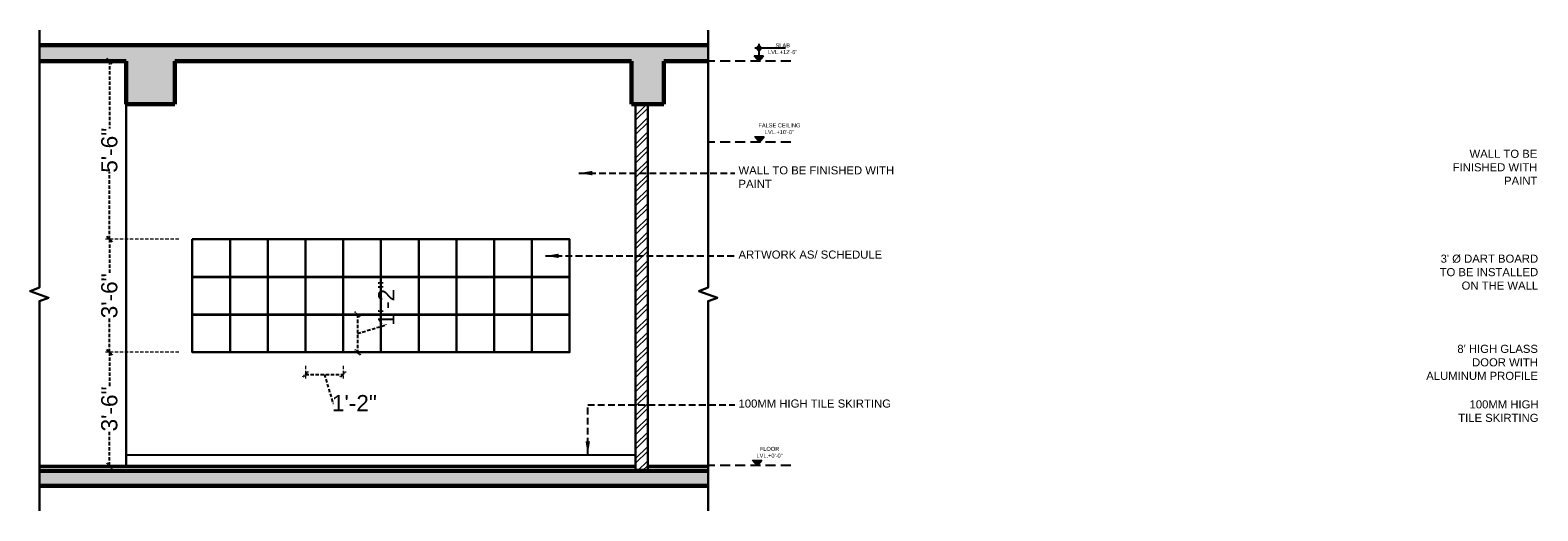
# Model space of a CAD drawing. Header units: inches. Extents: x 105152 to 158499, y 12149 to 30915.
# Tile 8 of 256: x 117839 to 118398, y 17111 to 17290. Entities that reach past the tile are written whole.
import ezdxf

# ---------------------------------------------------------------- set-up
doc = ezdxf.new("R2010")
doc.units = ezdxf.units.IN
doc.header["$MEASUREMENT"] = 0
doc.header["$PDMODE"] = 34
doc.linetypes.add('HIDDEN', pattern=[0.375, 0.25, -0.125])
doc.linetypes.add('HIDDEN2', pattern=[0.1875, 0.125, -0.0625])
for name, color, linetype, lineweight in [('HATCH', 253, 'Continuous', 0), ('PD_BRICK WALL_230', 4, 'Continuous', 50), ('PD_COLUMN', 2, 'Continuous', 60), ('PD_ELEVATION_03', 80, 'Continuous', 25), ('PD_FIXTURE', 21, 'Continuous', 25), ('PD_FURNITURE_LOOSE', 20, 'Continuous', 18), ('PD_HATCH', 45, 'Continuous', 9), ('TEXT', 7, 'Continuous', 15), ('TEXTOS', 174, 'Continuous', 25)]:
    doc.layers.add(name, color=color, linetype=linetype, lineweight=lineweight)
doc.layers.add('PD_025_TEXT', color=61, linetype='Continuous')
doc.layers.add('PD_DIMENSION', color=101, linetype='Continuous')
doc.styles.add('Arial', font='GOTHIC.TTF')
doc.styles.get("Standard").update_dxf_attribs({"font": 'arial.ttf', "height": 6})
doc.dimstyles.new('Civil', dxfattribs={"dimscale": 1, "dimtxt": 9, "dimasz": 2, "dimexe": 2, "dimexo": 2, "dimgap": 0.09, "dimtad": 0, "dimdec": 0, "dimzin": 0, "dimdsep": 46, "dimlunit": 4, "dimtxsty": 'Arial', "dimblk": 'CLOSEDBLANK', "dimcen": 0, "dimclrd": 8, "dimclre": 8, "dimclrt": 7, "dimadec": 0, "dimazin": 0, "dimtfac": 1, "dimtdec": 0, "dimtofl": 0, "dimtmove": 0, "dimatfit": 3, "dimfxl": 0.18, "dimtolj": 1, "dimtzin": 0, "dimarcsym": 1})
doc.dimstyles.new('Copy of MONTY-1', dxfattribs={"dimtxt": 6, "dimasz": 6, "dimexe": 1.625, "dimexo": 9.125, "dimgap": 0.09, "dimtad": 0, "dimdec": 1, "dimzin": 0, "dimdsep": 46, "dimlunit": 4, "dimtxsty": 'Standard', "dimblk": 'OBLIQUE', "dimcen": 1.125, "dimadec": 0, "dimazin": 0, "dimtfac": 1, "dimtdec": 1, "dimtofl": 0, "dimtmove": 0, "dimatfit": 3, "dimfxl": 7, "dimfxlon": 1, "dimtolj": 1, "dimtzin": 0, "dimlwe": 15, "dimarcsym": 1})

# ---------------------------------------------------------------- blocks, each defined once
blk = doc.blocks.new('_OBLIQUE')
at = {"color": 0, "linetype": 'ByBlock'}
blk.add_line((-0.5, -0.5), (0.5, 0.5), dxfattribs=at)
blk = doc.blocks.new('*D337')
at = {"layer": 'Defpoints', "color": 0, "linetype": 'HIDDEN2', "ltscale": 10, "transparency": 16777216}
for p in [(117868.03, 17170.27), (117898.79, 17170.27), (117874.29, 17128.27)]:
    blk.add_point(p, dxfattribs=at)
at = {"layer": 'PD_DIMENSION', "color": 0, "linetype": 'HIDDEN2', "lineweight": 15, "ltscale": 10, "transparency": 16777216}
for p, q in [((117893.79, 17170.27), (117866.53, 17170.27)), ((117869.29, 17128.27), (117866.53, 17128.27))]:
    blk.add_line(p, q, dxfattribs=at)
at = {"layer": 'PD_DIMENSION', "color": 0, "linetype": 'HIDDEN2', "lineweight": -2, "ltscale": 10, "transparency": 16777216}
for p, q in [((117868.03, 17170.27), (117868.03, 17157.33)), ((117868.03, 17128.27), (117868.03, 17141.21))]:
    blk.add_line(p, q, dxfattribs=at)
at = {"layer": 'PD_DIMENSION', "color": 0, "linetype": 'HIDDEN2', "lineweight": -2, "ltscale": 10, "transparency": 16777216, "xscale": 2, "yscale": 2, "zscale": 2}
for p, rotation in [((117868.03, 17170.27), 90), ((117868.03, 17128.27), 270)]:
    blk.add_blockref('_OBLIQUE', p, dxfattribs=dict(at, rotation=rotation))
at = {"layer": 'PD_DIMENSION', "color": 0, "linetype": 'HIDDEN2', "ltscale": 10, "transparency": 16777216, "insert": (117868.03, 17149.27), "char_height": 6, "attachment_point": 5, "rotation": 90}
blk.add_mtext('\\A1;3\'-6"', dxfattribs=at)
blk = doc.blocks.new('*D338')
at = {"layer": 'Defpoints', "color": 0, "linetype": 'HIDDEN2', "ltscale": 10, "transparency": 16777216}
for p in [(117868.03, 17212.2), (117898.79, 17212.2), (117898.79, 17170.27)]:
    blk.add_point(p, dxfattribs=at)
at = {"layer": 'PD_DIMENSION', "color": 0, "linetype": 'HIDDEN2', "lineweight": 15, "ltscale": 10, "transparency": 16777216}
for p, q in [((117893.79, 17212.2), (117866.53, 17212.2)), ((117893.79, 17170.27), (117866.53, 17170.27))]:
    blk.add_line(p, q, dxfattribs=at)
at = {"layer": 'PD_DIMENSION', "color": 0, "linetype": 'HIDDEN2', "lineweight": -2, "ltscale": 10, "transparency": 16777216}
for p, q in [((117868.03, 17212.2), (117868.03, 17199.3)), ((117868.03, 17170.27), (117868.03, 17183.17))]:
    blk.add_line(p, q, dxfattribs=at)
at = {"layer": 'PD_DIMENSION', "color": 0, "linetype": 'HIDDEN2', "lineweight": -2, "ltscale": 10, "transparency": 16777216, "xscale": 2, "yscale": 2, "zscale": 2}
for p, rotation in [((117868.03, 17212.2), 90), ((117868.03, 17170.27), 270)]:
    blk.add_blockref('_OBLIQUE', p, dxfattribs=dict(at, rotation=rotation))
at = {"layer": 'PD_DIMENSION', "color": 0, "linetype": 'HIDDEN2', "ltscale": 10, "transparency": 16777216, "insert": (117868.03, 17191.23), "char_height": 6, "attachment_point": 5, "rotation": 90}
blk.add_mtext('\\A1;3\'-6"', dxfattribs=at)
blk = doc.blocks.new('*D339')
at = {"layer": 'Defpoints', "color": 0, "linetype": 'HIDDEN2', "ltscale": 10, "transparency": 16777216}
for p in [(117868.03, 17278.27), (117874.29, 17278.27), (117898.79, 17212.2)]:
    blk.add_point(p, dxfattribs=at)
at = {"layer": 'PD_DIMENSION', "color": 0, "linetype": 'HIDDEN2', "lineweight": 15, "ltscale": 10, "transparency": 16777216}
for p, q in [((117869.29, 17278.27), (117866.53, 17278.27)), ((117893.79, 17212.2), (117866.53, 17212.2))]:
    blk.add_line(p, q, dxfattribs=at)
at = {"layer": 'PD_DIMENSION', "color": 0, "linetype": 'HIDDEN2', "lineweight": -2, "ltscale": 10, "transparency": 16777216}
for p, q in [((117868.03, 17278.27), (117868.03, 17253.3)), ((117868.03, 17212.2), (117868.03, 17237.17))]:
    blk.add_line(p, q, dxfattribs=at)
at = {"layer": 'PD_DIMENSION', "color": 0, "linetype": 'HIDDEN2', "lineweight": -2, "ltscale": 10, "transparency": 16777216, "xscale": 2, "yscale": 2, "zscale": 2}
for p, rotation in [((117868.03, 17278.27), 90), ((117868.03, 17212.2), 270)]:
    blk.add_blockref('_OBLIQUE', p, dxfattribs=dict(at, rotation=rotation))
at = {"layer": 'PD_DIMENSION', "color": 0, "linetype": 'HIDDEN2', "ltscale": 10, "transparency": 16777216, "insert": (117868.03, 17245.23), "char_height": 6, "attachment_point": 5, "rotation": 90}
blk.add_mtext('\\A1;5\'-6"', dxfattribs=at)
blk = doc.blocks.new('*D340')
at = {"layer": 'Defpoints', "color": 0, "linetype": 'HIDDEN2', "ltscale": 10, "transparency": 16777216}
for p in [(117940.79, 17170.27), (117954.79, 17170.27), (117954.79, 17162.1)]:
    blk.add_point(p, dxfattribs=at)
at = {"layer": 'PD_DIMENSION', "color": 0, "linetype": 'HIDDEN2', "lineweight": 15, "ltscale": 10, "transparency": 16777216}
for p, q in [((117940.79, 17165.27), (117940.79, 17160.6)), ((117954.79, 17165.27), (117954.79, 17160.6))]:
    blk.add_line(p, q, dxfattribs=at)
at = {"layer": 'PD_DIMENSION', "color": 0, "linetype": 'HIDDEN2', "lineweight": -2, "ltscale": 10, "transparency": 16777216}
for p, q in [((117940.79, 17162.1), (117954.79, 17162.1)), ((117947.79, 17162.1), (117950.99, 17151.43)), ((117950.99, 17151.43), (117951.17, 17151.43))]:
    blk.add_line(p, q, dxfattribs=at)
at = {"layer": 'PD_DIMENSION', "color": 0, "linetype": 'HIDDEN2', "lineweight": -2, "ltscale": 10, "transparency": 16777216, "xscale": 2, "yscale": 2, "zscale": 2, "rotation": 180}
blk.add_blockref('_OBLIQUE', (117940.79, 17162.1), dxfattribs=at)
at = {"layer": 'PD_DIMENSION', "color": 0, "linetype": 'HIDDEN2', "lineweight": -2, "ltscale": 10, "transparency": 16777216, "xscale": 2, "yscale": 2, "zscale": 2}
blk.add_blockref('_OBLIQUE', (117954.79, 17162.1), dxfattribs=at)
at = {"layer": 'PD_DIMENSION', "color": 0, "linetype": 'HIDDEN2', "ltscale": 10, "transparency": 16777216, "insert": (117958.95, 17151.43), "char_height": 6, "attachment_point": 5}
blk.add_mtext('\\A1;1\'-2"', dxfattribs=at)
blk = doc.blocks.new('*D341')
at = {"layer": 'Defpoints', "color": 0, "linetype": 'HIDDEN2', "ltscale": 10, "transparency": 16777216}
for p in [(117954.79, 17184.27), (117954.79, 17170.27), (117960.09, 17170.27)]:
    blk.add_point(p, dxfattribs=at)
at = {"layer": 'PD_DIMENSION', "color": 0, "linetype": 'HIDDEN2', "lineweight": 15, "ltscale": 10, "transparency": 16777216}
for p, q in [((117959.79, 17184.27), (117961.59, 17184.27)), ((117959.79, 17170.27), (117961.59, 17170.27))]:
    blk.add_line(p, q, dxfattribs=at)
at = {"layer": 'PD_DIMENSION', "color": 0, "linetype": 'HIDDEN2', "lineweight": -2, "ltscale": 10, "transparency": 16777216}
for p, q in [((117960.09, 17184.27), (117960.09, 17170.27)), ((117960.09, 17177.27), (117970.76, 17180.47)), ((117970.76, 17180.47), (117970.76, 17180.65))]:
    blk.add_line(p, q, dxfattribs=at)
at = {"layer": 'PD_DIMENSION', "color": 0, "linetype": 'HIDDEN2', "lineweight": -2, "ltscale": 10, "transparency": 16777216, "xscale": 2, "yscale": 2, "zscale": 2}
for p, rotation in [((117960.09, 17184.27), 90), ((117960.09, 17170.27), 270)]:
    blk.add_blockref('_OBLIQUE', p, dxfattribs=dict(at, rotation=rotation))
at = {"layer": 'PD_DIMENSION', "color": 0, "linetype": 'HIDDEN2', "ltscale": 10, "transparency": 16777216, "insert": (117970.76, 17188.43), "char_height": 6, "attachment_point": 5, "rotation": 90}
blk.add_mtext('\\A1;1\'-2"', dxfattribs=at)
blk = doc.blocks.new('fvdf')
at = {"layer": 'HATCH', "ltscale": 3}
blk.add_hatch(color=256, dxfattribs=at).paths.add_polyline_path([(763.25, -477.87), (766.66, -477.87), (764.96, -479.9)])
at = {"layer": 'TEXTOS', "color": 6}
for p, q in [((755.05, -475.06), (766.52, -475.06)), ((764.96, -473.5), (764.96, -477.87)), ((764.96, -479.9), (763.25, -477.87)), ((766.66, -477.87), (763.25, -477.87)), ((764.96, -479.9), (766.66, -477.87))]:
    blk.add_line(p, q, dxfattribs=at)
blk.add_circle((764.96, -475.06), 0.756, dxfattribs=at)
at = {"layer": 'TEXTOS', "color": 6, "lineweight": 5}
blk.add_circle((764.96, -475.06), 0.67, dxfattribs=at)

msp = doc.modelspace()

# ---------------------------------------------------------------- hatches: boundary and pattern name
at = {"layer": 'PD_HATCH'}
h = msp.add_hatch(dxfattribs=at)
h.set_pattern_fill('AR-CONC', color=256)
h.set_pattern_definition([(50, (0, 0), (7.17260183, -0.62752135), [0.75, -8.25]), (355, (0, 0), (-1.38751334, 7.52192134), [0.6, -6.6]), (100.4514445, (0.598, -0.052), (5.78508847, 6.8943999), [0.6374019, -7.0114211]), (46.1842, (0, 2), (10.6724133, -1.6551928), [1.125, -12.375]), (96.635635, (0.889, 1.862), (9.3466195, 9.741186), [0.9561034, -10.5171376]), (351.184164, (0, 2), (9.3466195, 9.741186), [0.9, -9.9]), (21, (1, 1.5), (5.96907052, -4.0261889), [0.75, -8.25]), (326, (1, 1.5), (2.4331533, 7.25150045), [0.6, -6.6]), (71.451445, (1.4974, 1.1645), (8.40222377, 3.22531153), [0.6374019, -7.0114211]), (37.5, (0, 0), (0.121598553, 3.32893854), [0, -6.52, 0, -6.7, 0, -6.625]), (7.5, (0, 0), (2.63069537, 3.94411712), [0, -3.82, 0, -6.37, 0, -2.525]), (327.5, (-2.23, 0), (5.33822436, -0.22554872), [0, -2.5, 0, -7.8, 0, -10.35]), (317.5, (-3.23, 0), (5.8318617, 1.00104982), [0, -3.25, 0, -5.18, 0, -7.35])])
h.paths.add_polyline_path([(118061.79, 17262.27), (118073.79, 17262.27), (118073.79, 17278.27), (118090.2, 17278.27), (118090.2, 17284.27), (117842.07, 17284.27), (117842.07, 17278.27), (117874.29, 17278.27), (117874.29, 17262.27), (117892.29, 17262.27), (117892.29, 17278.27), (118061.79, 17278.27)])
h.paths.add_polyline_path([(117842.07, 17126.27), (117842.07, 17120.77), (118090.2, 17120.77), (118090.2, 17126.27)])
h = msp.add_hatch(dxfattribs=at)
h.set_pattern_fill('ANSI32', color=256, scale=10)
h.paths.add_polyline_path([(118067.79, 17262.27), (118063.29, 17262.27), (118063.29, 17126.27), (118067.79, 17126.27)])

# ---------------------------------------------------------------- linework, layer by layer
at = {"layer": 'PD_BRICK WALL_230', "lineweight": 30}
for p, q in [((118063.29, 17262.27), (118063.29, 17126.27)), ((118067.79, 17262.27), (118067.79, 17126.27))]:
    msp.add_line(p, q, dxfattribs=at)
at = {"layer": 'PD_COLUMN'}
for p, q in [((117842.07, 17284.27), (118090.2, 17284.27)), ((117842.07, 17278.27), (117874.29, 17278.27)), ((117874.29, 17262.27), (117874.29, 17278.27)), ((117892.29, 17262.27), (117892.29, 17278.27)), ((117892.29, 17278.27), (118061.79, 17278.27)), ((118061.79, 17278.27), (118061.79, 17262.27)), ((118073.79, 17262.27), (118073.79, 17278.27)), ((118073.79, 17278.27), (118090.2, 17278.27)), ((117874.29, 17262.27), (117892.29, 17262.27)), ((118061.79, 17262.27), (118073.79, 17262.27)), ((117842.07, 17126.27), (118090.2, 17126.27)), ((117842.07, 17120.77), (118090.2, 17120.77))]:
    msp.add_line(p, q, dxfattribs=at)
at = {"layer": 'PD_ELEVATION_03', "lineweight": 30}
msp.add_line((117874.29, 17262.27), (117874.29, 17128.27), dxfattribs=at)
at = {"layer": 'PD_ELEVATION_03'}
for p, q in [((117842.07, 17128.27), (118063.29, 17128.27)), ((118067.79, 17128.27), (118090.2, 17128.27))]:
    msp.add_line(p, q, dxfattribs=at)
at = {"layer": 'PD_FIXTURE'}
for p, q in [((117874.29, 17132.27), (118063.29, 17132.27)), ((117842.07, 17127.77), (118063.29, 17127.77)), ((118067.79, 17127.77), (118090.2, 17127.77))]:
    msp.add_line(p, q, dxfattribs=at)
at = {"layer": 'PD_FURNITURE_LOOSE', "lineweight": 30}
msp.add_lwpolyline([(117842.07, 17111.47), (117842.07, 17189.27), (117845.5, 17190.52), (117838.63, 17193.02), (117842.07, 17194.27), (117842.07, 17289.78)], dxfattribs=at)
for points in [[(117898.79, 17212.2), (117912.79, 17212.2), (117912.79, 17198.2), (117898.79, 17198.2)], [(117912.79, 17212.2), (117926.79, 17212.2), (117926.79, 17198.2), (117912.79, 17198.2)], [(117926.79, 17212.2), (117940.79, 17212.2), (117940.79, 17198.2), (117926.79, 17198.2)], [(117940.79, 17212.2), (117954.79, 17212.2), (117954.79, 17198.2), (117940.79, 17198.2)], [(117954.79, 17212.2), (117968.79, 17212.2), (117968.79, 17198.2), (117954.79, 17198.2)], [(117968.79, 17212.2), (117982.79, 17212.2), (117982.79, 17198.2), (117968.79, 17198.2)], [(117982.79, 17212.2), (117996.79, 17212.2), (117996.79, 17198.2), (117982.79, 17198.2)], [(117996.79, 17212.2), (118010.79, 17212.2), (118010.79, 17198.2), (117996.79, 17198.2)], [(118010.79, 17212.2), (118024.79, 17212.2), (118024.79, 17198.2), (118010.79, 17198.2)], [(118024.79, 17212.2), (118038.79, 17212.2), (118038.79, 17198.2), (118024.79, 17198.2)], [(117898.79, 17198.23), (117912.79, 17198.23), (117912.79, 17184.23), (117898.79, 17184.23)], [(117912.79, 17198.23), (117926.79, 17198.23), (117926.79, 17184.23), (117912.79, 17184.23)], [(117926.79, 17198.23), (117940.79, 17198.23), (117940.79, 17184.23), (117926.79, 17184.23)], [(117940.79, 17198.23), (117954.79, 17198.23), (117954.79, 17184.23), (117940.79, 17184.23)], [(117954.79, 17198.23), (117968.79, 17198.23), (117968.79, 17184.23), (117954.79, 17184.23)], [(117968.79, 17198.23), (117982.79, 17198.23), (117982.79, 17184.23), (117968.79, 17184.23)], [(117982.79, 17198.23), (117996.79, 17198.23), (117996.79, 17184.23), (117982.79, 17184.23)], [(117996.79, 17198.23), (118010.79, 17198.23), (118010.79, 17184.23), (117996.79, 17184.23)], [(118010.79, 17198.23), (118024.79, 17198.23), (118024.79, 17184.23), (118010.79, 17184.23)], [(118024.79, 17198.23), (118038.79, 17198.23), (118038.79, 17184.23), (118024.79, 17184.23)], [(117898.79, 17184.27), (117912.79, 17184.27), (117912.79, 17170.27), (117898.79, 17170.27)], [(117912.79, 17184.27), (117926.79, 17184.27), (117926.79, 17170.27), (117912.79, 17170.27)], [(117926.79, 17184.27), (117940.79, 17184.27), (117940.79, 17170.27), (117926.79, 17170.27)], [(117940.79, 17184.27), (117954.79, 17184.27), (117954.79, 17170.27), (117940.79, 17170.27)], [(117954.79, 17184.27), (117968.79, 17184.27), (117968.79, 17170.27), (117954.79, 17170.27)], [(117968.79, 17184.27), (117982.79, 17184.27), (117982.79, 17170.27), (117968.79, 17170.27)], [(117982.79, 17184.27), (117996.79, 17184.27), (117996.79, 17170.27), (117982.79, 17170.27)], [(117996.79, 17184.27), (118010.79, 17184.27), (118010.79, 17170.27), (117996.79, 17170.27)], [(118010.79, 17184.27), (118024.79, 17184.27), (118024.79, 17170.27), (118010.79, 17170.27)], [(118024.79, 17184.27), (118038.79, 17184.27), (118038.79, 17170.27), (118024.79, 17170.27)]]:
    msp.add_lwpolyline(points, close=True, dxfattribs=at)

# ---------------------------------------------------------------- block references
at = {"linetype": 'ByBlock', "xscale": -1}
for p in [(118874.21, 17728.17), (118873.32, 17608.17)]:
    msp.add_blockref('fvdf', p, dxfattribs=at)

# ---------------------------------------------------------------- texts
at = {"layer": 'PD_025_TEXT', "char_height": 3, "attachment_point": 5}
for s, width, insert in [('\\pxqr;WALL TO BE FINISHED WITH PAINT', 39.3914, (118378.16, 17238.92, 6.35)), ('\\pxql;WALL TO BE FINISHED WITH PAINT', 62.2208, (118132.57, 17235.28, 6.35)), ('\\pxql;ARTWORK AS/ SCHEDULE', 62.2208, (118132.57, 17206.51, 6.35)), ("\\pxqr;3' %%C DART BOARD TO BE INSTALLED ON THE WALL", 42.9488, (118376.69, 17200, 6.35)), ("\\pxqr;8' HIGH GLASS DOOR WITH ALUMINUM PROFILE", 43.1094, (118376.53, 17166.54, 6.35)), ('\\pxql;100MM HIGH TILE SKIRTING', 62.2208, (118132.57, 17151.25, 6.35)), ('\\pxqr;100MM HIGH TILE SKIRTING', 32.0671, (118382.27, 17148.45, 6.35))]:
    msp.add_mtext_dynamic_manual_height_columns(s, width=width, gutter_width=53.96, heights=[14.84], dxfattribs=dict(at, insert=insert))

# ---------------------------------------------------------------- dimensions: what is measured, and where the dimension line sits
at = {"layer": 'PD_DIMENSION', "linetype": 'HIDDEN2', "ltscale": 10}
for base, p1, p2, picture, middle in [((117868.03, 17278.27), (117898.79, 17212.2), (117874.29, 17278.27), '*D339', (117868.03, 17245.23)), ((117868.03, 17212.2), (117898.79, 17170.27), (117898.79, 17212.2), '*D338', (117868.03, 17191.23)), ((117960.09, 17170.27), (117954.79, 17184.27), (117954.79, 17170.27), '*D341', (117970.76, 17180.74)), ((117868.03, 17170.27), (117874.29, 17128.27), (117898.79, 17170.27), '*D337', (117868.03, 17149.27))]:
    dim = msp.add_linear_dim(base=base, p1=p1, p2=p2, angle=90, dimstyle='Copy of MONTY-1', override={"dimasz": 2, "dimexe": 1.5, "dimexo": 5, "dimtmove": 1, "dimfxl": 60}, dxfattribs=at)
    dim.commit()
    dim.dimension.update_dxf_attribs({"geometry": picture, "text_midpoint": middle})
dim = msp.add_linear_dim(base=(117954.79, 17162.1), p1=(117940.79, 17170.27), p2=(117954.79, 17170.27), dimstyle='Copy of MONTY-1', override={"dimasz": 2, "dimexe": 1.5, "dimexo": 5, "dimtmove": 1, "dimfxl": 60}, dxfattribs=at)
dim.commit()
dim.dimension.update_dxf_attribs({"geometry": '*D340', "text_midpoint": (117951.26, 17151.43)})

# ---------------------------------------------------------------- leaders
at = {"layer": 'PD_025_TEXT', "linetype": 'HIDDEN', "ltscale": 10}
for points in [[(118042.22, 17236.75), (118100.1, 17236.75)], [(118029.79, 17206.05), (118100.1, 17206.05)], [(118045.54, 17132.27), (118045.54, 17150.76), (118100.1, 17150.76)]]:
    msp.add_leader(points, dimstyle='Civil', override={"dimtxt": 8, "dimasz": 5, "dimclrt": 256, "dimfxl": 7, "dimfxlon": 1}, dxfattribs=at)

# ---------------------------------------------------------------- next in the draw order: texts
at = {"layer": 'TEXT', "char_height": 1.5, "width": 54.7352, "attachment_point": 8, "bg_fill": 2}
for s, insert in [('{\\W0.8;SLAB \\PLVL.+12\'-6"}', (118117.87, 17280.86)), ('{\\W0.8;FALSE CEILING\\PLVL.+10\'-0"}', (118116.65, 17251.19)), ('{\\W0.8;FLOOR \\PLVL.+0\'-0"}', (118112.98, 17131.19))]:
    msp.add_mtext(s, dxfattribs=dict(at, insert=insert))

# ---------------------------------------------------------------- next in the draw order: linework, layer by layer
at = {"layer": 'PD_025_TEXT', "linetype": 'HIDDEN', "ltscale": 15}
for p, q in [((118120.86, 17278.27), (118090.2, 17278.27)), ((118120.86, 17248.27), (118090.2, 17248.27)), ((118120.86, 17128.27), (118090.2, 17128.27))]:
    msp.add_line(p, q, dxfattribs=at)
at = {"layer": 'PD_FURNITURE_LOOSE', "lineweight": 30}
msp.add_lwpolyline([(118090.2, 17111.47), (118090.2, 17189.27), (118093.63, 17190.52), (118086.76, 17193.02), (118090.2, 17194.27), (118090.2, 17289.78)], dxfattribs=at)

# ---------------------------------------------------------------- next in the draw order: block references
at = {"linetype": 'ByBlock', "xscale": -1}
msp.add_blockref('fvdf', (118873.99, 17758.17), dxfattribs=at)

doc.saveas('drawing.dxf')
